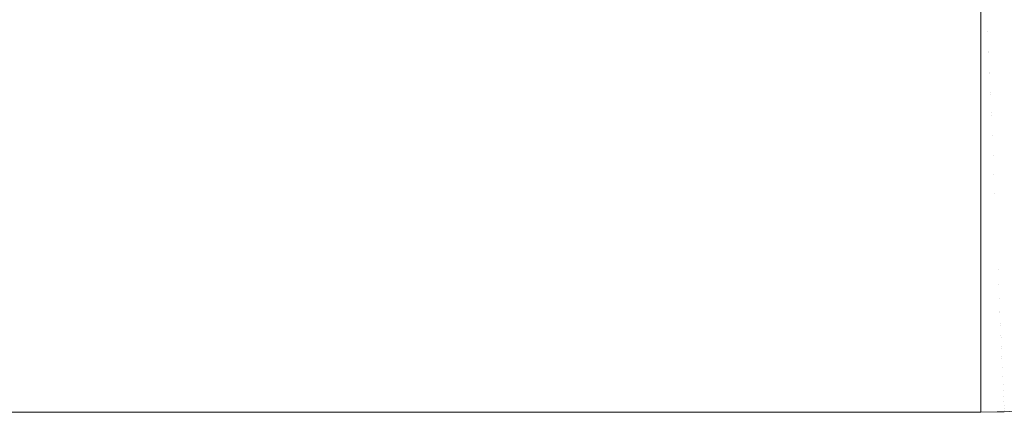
# Model space of a CAD drawing. Header units: centimetres. Extents: x -25.9 to 27.4, y -21.7 to -19.9.
# Tile 168 of 202: x 27.1347 to 27.3169, y -21.66 to -21.5874. Entities that reach past the tile are written whole.
import ezdxf

# ---------------------------------------------------------------- set-up
doc = ezdxf.new("R2010")
doc.units = ezdxf.units.CM
doc.header["$LTSCALE"] = 2.54
doc.layers.add('Lucido design-1', color=7, linetype='Continuous')

# ---------------------------------------------------------------- blocks, each defined once
blk = doc.blocks.new('Gruppo-5-1')
at = {"color": 7, "linetype": 'Continuous', "lineweight": 9}
for points, invisible_edges in [([(27.31252, -21.5852, 876.41816), (27.31252, -21.58929, 876.417), (27.3138, -21.58926, 876.417), (27.31362, -21.58514, 876.41817)], 14), ([(27.31471, -21.58507, 876.41817), (27.31362, -21.58514, 876.41817), (27.3138, -21.58926, 876.417), (27.31507, -21.58918, 876.417)], 15), ([(27.3158, -21.58495, 876.41817), (27.31471, -21.58507, 876.41817), (27.31507, -21.58918, 876.417), (27.31634, -21.58904, 876.417)], 15), ([(27.31689, -21.58478, 876.41817), (27.3158, -21.58495, 876.41817), (27.31634, -21.58904, 876.417), (27.3176, -21.58884, 876.417)], 15), ([(-25.78748, -21.58928, 876.417), (27.31252, -21.58928, 876.417), (27.31252, -21.5852, 876.41816), (-25.78748, -21.5852, 876.41816)], 5), ([(-25.78748, -21.58958, 875.62586), (-25.78748, -21.58588, 875.62479), (27.31252, -21.58588, 875.62479), (27.31252, -21.58958, 875.62586)], 10), ([(27.31364, -21.58569, 875.62475), (27.31381, -21.58955, 875.62586), (27.31252, -21.58958, 875.62586), (27.31252, -21.58588, 875.62479)], 11), ([(27.3151, -21.58947, 875.62586), (27.31381, -21.58955, 875.62586), (27.31364, -21.58569, 875.62475), (27.31476, -21.58562, 875.62475)], 15), ([(27.31638, -21.58933, 875.62586), (27.3151, -21.58947, 875.62586), (27.31476, -21.58562, 875.62475), (27.31588, -21.58549, 875.62475)], 15), ([(27.31766, -21.58913, 875.62586), (27.31638, -21.58933, 875.62586), (27.31588, -21.58549, 875.62475), (27.31698, -21.58532, 875.62475)], 15), ([(-25.78748, -21.59331, 876.41567), (27.31252, -21.59331, 876.41567), (27.31252, -21.58928, 876.417), (-25.78748, -21.58928, 876.417)], 5), ([(27.31252, -21.58958, 875.62586), (27.31252, -21.59007, 875.62602), (-25.78748, -21.59007, 875.62602), (-25.78748, -21.58958, 875.62586)], 10), ([(-25.78748, -21.5934, 875.62713), (-25.78748, -21.59007, 875.62602), (27.31252, -21.59007, 875.62602), (27.31252, -21.5934, 875.62713)], 10), ([(27.31397, -21.59332, 876.41566), (27.3138, -21.58926, 876.417), (27.31252, -21.58929, 876.417), (27.31252, -21.59331, 876.41567)], 11), ([(27.31381, -21.58955, 875.62586), (27.31398, -21.59337, 875.62713), (27.31252, -21.5934, 875.62713), (27.31252, -21.59007, 875.62602)], 11), ([(27.31252, -21.59007, 875.62602), (27.31252, -21.58958, 875.62586), (27.31381, -21.58955, 875.62586)], 10), ([(27.31507, -21.58918, 876.417), (27.3138, -21.58926, 876.417), (27.31397, -21.59332, 876.41566), (27.31543, -21.59322, 876.41566)], 15), ([(27.31543, -21.59328, 875.62713), (27.31398, -21.59337, 875.62713), (27.31381, -21.58955, 875.62586), (27.3151, -21.58947, 875.62586)], 15), ([(27.31634, -21.58904, 876.417), (27.31507, -21.58918, 876.417), (27.31543, -21.59322, 876.41566), (27.31687, -21.59306, 876.41566)], 15), ([(27.31688, -21.59312, 875.62713), (27.31543, -21.59328, 875.62713), (27.3151, -21.58947, 875.62586), (27.31638, -21.58933, 875.62586)], 15), ([(27.3176, -21.58884, 876.417), (27.31634, -21.58904, 876.417), (27.31687, -21.59306, 876.41566), (27.31831, -21.59284, 876.41566)], 15), ([(27.31832, -21.5929, 875.62713), (27.31688, -21.59312, 875.62713), (27.31638, -21.58933, 875.62586), (27.31766, -21.58913, 875.62586)], 15), ([(-25.78748, -21.59335, 876.41566), (-25.78748, -21.59729, 876.41417), (27.31252, -21.59729, 876.41417), (27.31252, -21.59335, 876.41566)], 10), ([(27.31252, -21.5934, 875.62713), (27.31252, -21.5942, 875.62743), (-25.78748, -21.5942, 875.62743), (-25.78748, -21.5934, 875.62713)], 10), ([(-25.78748, -21.59718, 875.62855), (-25.78748, -21.5942, 875.62743), (27.31252, -21.5942, 875.62743), (27.31252, -21.59718, 875.62855)], 10), ([(27.31252, -21.59331, 876.41567), (27.31252, -21.59335, 876.41566), (27.31397, -21.59332, 876.41566)], 10), ([(27.31415, -21.59731, 876.41415), (27.31397, -21.59332, 876.41566), (27.31252, -21.59335, 876.41566), (27.31252, -21.59729, 876.41417)], 11), ([(27.31398, -21.59337, 875.62713), (27.31414, -21.59714, 875.62855), (27.31252, -21.59718, 875.62855), (27.31252, -21.5942, 875.62743)], 11), ([(27.31252, -21.5942, 875.62743), (27.31252, -21.5934, 875.62713), (27.31398, -21.59337, 875.62713)], 10), ([(27.31543, -21.59322, 876.41566), (27.31397, -21.59332, 876.41566), (27.31415, -21.59731, 876.41415), (27.31577, -21.5972, 876.41415)], 15), ([(27.31576, -21.59704, 875.62855), (27.31414, -21.59714, 875.62855), (27.31398, -21.59337, 875.62713), (27.31543, -21.59328, 875.62713)], 15), ([(27.31687, -21.59306, 876.41566), (27.31543, -21.59322, 876.41566), (27.31577, -21.5972, 876.41415), (27.31739, -21.59703, 876.41415)], 15), ([(27.31737, -21.59686, 875.62855), (27.31576, -21.59704, 875.62855), (27.31543, -21.59328, 875.62713), (27.31688, -21.59312, 875.62713)], 15), ([(27.31831, -21.59284, 876.41566), (27.31687, -21.59306, 876.41566), (27.31739, -21.59703, 876.41415), (27.319, -21.59678, 876.41415)], 15), ([(27.31897, -21.59661, 875.62855), (27.31737, -21.59686, 875.62855), (27.31688, -21.59312, 875.62713), (27.31832, -21.5929, 875.62713)], 15), ([(27.31252, -21.59718, 875.62855), (27.31252, -21.59826, 875.62901), (-25.78748, -21.59826, 875.62901), (-25.78748, -21.59718, 875.62855)], 10), ([(27.31252, -21.59735, 876.41415), (27.31252, -21.59729, 876.41417), (-25.78748, -21.59729, 876.41417), (-25.78748, -21.59735, 876.41415)], 10), ([(-25.78748, -21.59735, 876.41415), (-25.78748, -21.60119, 876.4125), (27.31252, -21.60119, 876.4125), (27.31252, -21.59735, 876.41415)], 10), ([(27.31414, -21.59714, 875.62855), (27.3143, -21.60085, 875.63013), (27.31252, -21.60089, 875.63013), (27.31252, -21.59826, 875.62901)], 11), ([(27.31252, -21.59826, 875.62901), (27.31252, -21.59718, 875.62855), (27.31414, -21.59714, 875.62855)], 10), ([(27.31252, -21.59729, 876.41417), (27.31252, -21.59735, 876.41415), (27.31415, -21.59731, 876.41415)], 10), ([(27.31432, -21.60123, 876.41247), (27.31415, -21.59731, 876.41415), (27.31252, -21.59735, 876.41415), (27.31252, -21.60119, 876.4125)], 11), ([(27.31608, -21.60074, 875.63013), (27.3143, -21.60085, 875.63013), (27.31414, -21.59714, 875.62855), (27.31576, -21.59704, 875.62855)], 15), ([(27.31577, -21.5972, 876.41415), (27.31415, -21.59731, 876.41415), (27.31432, -21.60123, 876.41247), (27.31612, -21.60111, 876.41247)], 15), ([(27.31786, -21.60054, 875.63013), (27.31608, -21.60074, 875.63013), (27.31576, -21.59704, 875.62855), (27.31737, -21.59686, 875.62855)], 15), ([(27.31739, -21.59703, 876.41415), (27.31577, -21.5972, 876.41415), (27.31612, -21.60111, 876.41247), (27.31791, -21.60092, 876.41247)], 15), ([(-25.78748, -21.60089, 875.63013), (-25.78748, -21.59826, 875.62901), (27.31252, -21.59826, 875.62901), (27.31252, -21.60089, 875.63013)], 10), ([(27.31252, -21.60089, 875.63013), (27.31252, -21.60225, 875.63077), (-25.78748, -21.60225, 875.63077), (-25.78748, -21.60089, 875.63013)], 10), ([(27.31252, -21.60127, 876.41247), (27.31252, -21.60119, 876.4125), (-25.78748, -21.60119, 876.4125), (-25.78748, -21.60127, 876.41247)], 10), ([(-25.78748, -21.60127, 876.41247), (-25.78748, -21.60502, 876.41067), (27.31252, -21.60502, 876.41067), (27.31252, -21.60127, 876.41247)], 10), ([(27.3143, -21.60085, 875.63013), (27.31446, -21.60451, 875.63185), (27.31252, -21.60455, 875.63185), (27.31252, -21.60225, 875.63077)], 11), ([(27.31252, -21.60225, 875.63077), (27.31252, -21.60089, 875.63013), (27.3143, -21.60085, 875.63013)], 10), ([(27.31252, -21.60119, 876.4125), (27.31252, -21.60127, 876.41247), (27.31432, -21.60123, 876.41247)], 10), ([(27.31449, -21.60507, 876.41063), (27.31432, -21.60123, 876.41247), (27.31252, -21.60127, 876.41247), (27.31252, -21.60502, 876.41067)], 11), ([(27.3164, -21.60438, 875.63185), (27.31446, -21.60451, 875.63185), (27.3143, -21.60085, 875.63013), (27.31608, -21.60074, 875.63013)], 15), ([(27.31612, -21.60111, 876.41247), (27.31432, -21.60123, 876.41247), (27.31449, -21.60507, 876.41063), (27.31645, -21.60494, 876.41063)], 15), ([(27.31833, -21.60417, 875.63185), (27.3164, -21.60438, 875.63185), (27.31608, -21.60074, 875.63013), (27.31786, -21.60054, 875.63013)], 15), ([(27.31791, -21.60092, 876.41247), (27.31612, -21.60111, 876.41247), (27.31645, -21.60494, 876.41063), (27.31841, -21.60472, 876.41063)], 15), ([(-25.78748, -21.60455, 875.63185), (-25.78748, -21.60225, 875.63077), (27.31252, -21.60225, 875.63077), (27.31252, -21.60455, 875.63185)], 10), ([(27.31252, -21.60455, 875.63185), (27.31252, -21.60617, 875.6327), (-25.78748, -21.60617, 875.6327), (-25.78748, -21.60455, 875.63185)], 10), ([(27.31252, -21.60511, 876.41063), (27.31252, -21.60502, 876.41067), (-25.78748, -21.60502, 876.41067), (-25.78748, -21.60511, 876.41063)], 10), ([(-25.78748, -21.60511, 876.41063), (-25.78748, -21.60877, 876.40868), (27.31252, -21.60877, 876.40868), (27.31252, -21.60511, 876.41063)], 10), ([(27.31446, -21.60451, 875.63185), (27.31462, -21.60809, 875.63373), (27.31252, -21.60813, 875.63373), (27.31252, -21.60617, 875.6327)], 11), ([(27.31252, -21.60617, 875.6327), (27.31252, -21.60455, 875.63185), (27.31446, -21.60451, 875.63185)], 10), ([(27.31252, -21.60502, 876.41067), (27.31252, -21.60511, 876.41063), (27.31449, -21.60507, 876.41063)], 10), ([(27.31465, -21.60882, 876.40863), (27.31449, -21.60507, 876.41063), (27.31252, -21.60511, 876.41063), (27.31252, -21.60877, 876.40868)], 11), ([(27.31671, -21.60795, 875.63373), (27.31462, -21.60809, 875.63373), (27.31446, -21.60451, 875.63185), (27.3164, -21.60438, 875.63185)], 15), ([(27.31645, -21.60494, 876.41063), (27.31449, -21.60507, 876.41063), (27.31465, -21.60882, 876.40863), (27.31678, -21.60868, 876.40863)], 15), ([(27.3188, -21.60772, 875.63373), (27.31671, -21.60795, 875.63373), (27.3164, -21.60438, 875.63185), (27.31833, -21.60417, 875.63185)], 15), ([(27.31841, -21.60472, 876.41063), (27.31645, -21.60494, 876.41063), (27.31678, -21.60868, 876.40863), (27.3189, -21.60845, 876.40863)], 15), ([(-25.78748, -21.60813, 875.63373), (-25.78748, -21.60617, 875.6327), (27.31252, -21.60617, 875.6327), (27.31252, -21.60813, 875.63373)], 10), ([(27.31252, -21.60813, 875.63373), (27.31252, -21.60999, 875.6348), (-25.78748, -21.60999, 875.6348), (-25.78748, -21.60813, 875.63373)], 10), ([(27.31252, -21.60887, 876.40863), (27.31252, -21.60877, 876.40868), (-25.78748, -21.60877, 876.40868), (-25.78748, -21.60887, 876.40863)], 10), ([(-25.78748, -21.60887, 876.40863), (-25.78748, -21.61243, 876.40653), (27.31252, -21.61243, 876.40653), (27.31252, -21.60887, 876.40863)], 10), ([(27.31252, -21.60999, 875.6348), (27.31252, -21.60813, 875.63373), (27.31462, -21.60809, 875.63373), (27.31477, -21.6116, 875.63575)], 14), ([(27.31252, -21.60877, 876.40868), (27.31252, -21.60887, 876.40863), (27.31465, -21.60882, 876.40863)], 10), ([(27.31481, -21.61248, 876.40648), (27.31465, -21.60882, 876.40863), (27.31252, -21.60887, 876.40863), (27.31252, -21.61243, 876.40653)], 11), ([(27.31702, -21.61145, 875.63575), (27.31477, -21.6116, 875.63575), (27.31462, -21.60809, 875.63373), (27.31671, -21.60795, 875.63373)], 15), ([(27.31678, -21.60868, 876.40863), (27.31465, -21.60882, 876.40863), (27.31481, -21.61248, 876.40648), (27.3171, -21.61233, 876.40648)], 15), ([(27.31926, -21.6112, 875.63575), (27.31702, -21.61145, 875.63575), (27.31671, -21.60795, 875.63373), (27.3188, -21.60772, 875.63373)], 15), ([(27.3189, -21.60845, 876.40863), (27.31678, -21.60868, 876.40863), (27.3171, -21.61233, 876.40648), (27.31938, -21.61208, 876.40648)], 15), ([(-25.78748, -21.61164, 875.63575), (-25.78748, -21.60999, 875.6348), (27.31252, -21.60999, 875.6348), (27.31252, -21.61164, 875.63575)], 10), ([(27.31477, -21.6116, 875.63575), (27.31252, -21.61164, 875.63575), (27.31252, -21.60999, 875.6348)], 9), ([(27.31252, -21.61164, 875.63575), (27.31252, -21.61372, 875.63706), (-25.78748, -21.61372, 875.63706), (-25.78748, -21.61164, 875.63575)], 10), ([(27.31252, -21.61253, 876.40648), (27.31252, -21.61243, 876.40653), (-25.78748, -21.61243, 876.40653), (-25.78748, -21.61253, 876.40648)], 10), ([(27.31252, -21.61372, 875.63706), (27.31252, -21.61164, 875.63575), (27.31477, -21.6116, 875.63575), (27.31492, -21.61502, 875.63792)], 14), ([(27.31252, -21.61243, 876.40653), (27.31252, -21.61253, 876.40648), (27.31481, -21.61248, 876.40648)], 10), ([(27.31497, -21.61604, 876.40417), (27.31481, -21.61248, 876.40648), (27.31252, -21.61253, 876.40648), (27.31252, -21.616, 876.40423)], 11), ([(27.31732, -21.61486, 875.63792), (27.31492, -21.61502, 875.63792), (27.31477, -21.6116, 875.63575), (27.31702, -21.61145, 875.63575)], 15), ([(27.3171, -21.61233, 876.40648), (27.31481, -21.61248, 876.40648), (27.31497, -21.61604, 876.40417), (27.31741, -21.61588, 876.40417)], 15), ([(-25.78748, -21.61253, 876.40648), (-25.78748, -21.616, 876.40423), (27.31252, -21.616, 876.40423), (27.31252, -21.61253, 876.40648)], 10), ([(-25.78748, -21.61507, 875.63792), (-25.78748, -21.61372, 875.63706), (27.31252, -21.61372, 875.63706), (27.31252, -21.61507, 875.63792)], 10), ([(27.31492, -21.61502, 875.63792), (27.31252, -21.61507, 875.63792), (27.31252, -21.61372, 875.63706)], 9), ([(27.31252, -21.61507, 875.63792), (27.31252, -21.61735, 875.63948), (-25.78748, -21.61735, 875.63948), (-25.78748, -21.61507, 875.63792)], 10), ([(27.31252, -21.61609, 876.40417), (27.31252, -21.616, 876.40423), (-25.78748, -21.616, 876.40423), (-25.78748, -21.61609, 876.40417)], 10), ([(-25.78748, -21.61609, 876.40417), (-25.78748, -21.61946, 876.40178), (27.31252, -21.61946, 876.40178), (27.31252, -21.61609, 876.40417)], 10), ([(27.31252, -21.61735, 875.63948), (27.31252, -21.61507, 875.63792), (27.31492, -21.61502, 875.63792), (27.31507, -21.61836, 875.64022)], 14), ([(27.31252, -21.616, 876.40423), (27.31252, -21.61609, 876.40417), (27.31497, -21.61604, 876.40417)], 10), ([(27.31512, -21.61949, 876.40172), (27.31497, -21.61604, 876.40417), (27.31252, -21.61609, 876.40417), (27.31252, -21.61946, 876.40178)], 11), ([(27.31761, -21.61819, 875.64022), (27.31507, -21.61836, 875.64022), (27.31492, -21.61502, 875.63792), (27.31732, -21.61486, 875.63792)], 15), ([(27.31741, -21.61588, 876.40417), (27.31497, -21.61604, 876.40417), (27.31512, -21.61949, 876.40172), (27.31771, -21.61932, 876.40172)], 15), ([(-25.78748, -21.61842, 875.64022), (-25.78748, -21.61735, 875.63948), (27.31252, -21.61735, 875.63948), (27.31252, -21.61842, 875.64022)], 10), ([(27.31507, -21.61836, 875.64022), (27.31252, -21.61842, 875.64022), (27.31252, -21.61735, 875.63948)], 9), ([(27.31252, -21.61842, 875.64022), (27.31252, -21.62087, 875.64206), (-25.78748, -21.62087, 875.64206), (-25.78748, -21.61842, 875.64022)], 10), ([(27.31252, -21.61955, 876.40172), (27.31252, -21.61946, 876.40178), (-25.78748, -21.61946, 876.40178), (-25.78748, -21.61955, 876.40172)], 10), ([(-25.78748, -21.61955, 876.40172), (-25.78748, -21.62135, 876.40036), (27.31252, -21.62135, 876.40036), (27.31252, -21.61955, 876.40172)], 10), ([(27.31252, -21.62087, 875.64206), (27.31252, -21.61842, 875.64022), (27.31507, -21.61836, 875.64022), (27.31521, -21.62165, 875.6427)], 14), ([(27.31252, -21.61946, 876.40178), (27.31252, -21.61955, 876.40172), (27.31512, -21.61949, 876.40172)], 10), ([(27.31512, -21.61949, 876.40172), (27.31252, -21.61955, 876.40172), (27.31252, -21.62135, 876.40036), (27.31519, -21.62129, 876.40036)], 13), ([(27.3179, -21.62148, 875.6427), (27.31521, -21.62165, 875.6427), (27.31507, -21.61836, 875.64022), (27.31761, -21.61819, 875.64022)], 15), ([(27.31771, -21.61932, 876.40172), (27.31512, -21.61949, 876.40172), (27.31519, -21.62129, 876.40036), (27.31787, -21.62111, 876.40036)], 15), ([(-25.78748, -21.62171, 875.6427), (-25.78748, -21.62087, 875.64206), (27.31252, -21.62087, 875.64206), (27.31252, -21.62171, 875.6427)], 10), ([(-25.78748, -21.62135, 876.40036), (-25.78748, -21.62281, 876.39917), (27.31252, -21.62281, 876.39917), (27.31252, -21.62135, 876.40036)], 10), ([(27.31521, -21.62165, 875.6427), (27.31252, -21.62171, 875.6427), (27.31252, -21.62087, 875.64206)], 9), ([(27.31519, -21.62129, 876.40036), (27.31252, -21.62135, 876.40036), (27.31252, -21.62281, 876.39917)], 9), ([(27.31252, -21.62281, 876.39917), (27.31252, -21.62461, 876.39771), (27.31534, -21.62455, 876.39771), (27.31519, -21.62129, 876.40036)], 14), ([(27.31787, -21.62111, 876.40036), (27.31519, -21.62129, 876.40036), (27.31534, -21.62455, 876.39771), (27.31815, -21.62437, 876.39771)], 15), ([(27.31817, -21.62461, 875.64527), (27.31535, -21.6248, 875.64527), (27.31521, -21.62165, 875.6427), (27.3179, -21.62148, 875.6427)], 15), ([(27.31252, -21.62171, 875.6427), (27.31252, -21.62427, 875.64479), (-25.78748, -21.62427, 875.64479), (-25.78748, -21.62171, 875.6427)], 10), ([(27.31252, -21.62461, 876.39771), (27.31252, -21.62281, 876.39917), (-25.78748, -21.62281, 876.39917), (-25.78748, -21.62461, 876.39771)], 10), ([(27.31252, -21.62427, 875.64479), (27.31252, -21.62171, 875.6427), (27.31521, -21.62165, 875.6427), (27.31535, -21.6248, 875.64527)], 14), ([(-25.78748, -21.62486, 875.64527), (-25.78748, -21.62427, 875.64479), (27.31252, -21.62427, 875.64479), (27.31252, -21.62486, 875.64527)], 10), ([(-25.78748, -21.62461, 876.39771), (-25.78748, -21.62605, 876.39643), (27.31252, -21.62605, 876.39643), (27.31252, -21.62461, 876.39771)], 10), ([(27.31252, -21.62486, 875.64527), (27.31252, -21.62755, 875.64766), (-25.78748, -21.62755, 875.64766), (-25.78748, -21.62486, 875.64527)], 10), ([(27.31535, -21.6248, 875.64527), (27.31252, -21.62486, 875.64527), (27.31252, -21.62427, 875.64479)], 9), ([(27.31534, -21.62455, 876.39771), (27.31252, -21.62461, 876.39771), (27.31252, -21.62605, 876.39643)], 9), ([(27.31252, -21.62605, 876.39643), (27.31252, -21.62778, 876.39491), (27.31548, -21.62772, 876.39491), (27.31534, -21.62455, 876.39771)], 14), ([(27.31252, -21.62755, 875.64766), (27.31252, -21.62486, 875.64527), (27.31535, -21.6248, 875.64527), (27.31548, -21.62784, 875.64797)], 14), ([(27.31815, -21.62437, 876.39771), (27.31534, -21.62455, 876.39771), (27.31548, -21.62772, 876.39491), (27.31843, -21.62752, 876.39491)], 15), ([(27.31844, -21.62765, 875.64797), (27.31548, -21.62784, 875.64797), (27.31535, -21.6248, 875.64527), (27.31817, -21.62461, 875.64527)], 15), ([(27.31252, -21.62778, 876.39491), (27.31252, -21.62605, 876.39643), (-25.78748, -21.62605, 876.39643), (-25.78748, -21.62778, 876.39491)], 10), ([(-25.78748, -21.62791, 875.64797), (-25.78748, -21.62755, 875.64766), (27.31252, -21.62755, 875.64766), (27.31252, -21.62791, 875.64797)], 10), ([(-25.78748, -21.62778, 876.39491), (-25.78748, -21.62918, 876.39356), (27.31252, -21.62918, 876.39356), (27.31252, -21.62778, 876.39491)], 10), ([(27.31252, -21.62791, 875.64797), (27.31252, -21.63071, 875.65068), (-25.78748, -21.63071, 875.65068), (-25.78748, -21.62791, 875.64797)], 10), ([(27.31548, -21.62784, 875.64797), (27.31252, -21.62791, 875.64797), (27.31252, -21.62755, 875.64766)], 9), ([(27.31548, -21.62772, 876.39491), (27.31252, -21.62778, 876.39491), (27.31252, -21.62918, 876.39356)], 9), ([(27.31252, -21.62918, 876.39356), (27.31252, -21.63082, 876.39198), (27.31561, -21.63076, 876.39198), (27.31548, -21.62772, 876.39491)], 14), ([(27.31252, -21.63071, 875.65068), (27.31252, -21.62791, 875.64797), (27.31548, -21.62784, 875.64797), (27.31561, -21.63077, 875.6508)], 14), ([(27.31843, -21.62752, 876.39491), (27.31548, -21.62772, 876.39491), (27.31561, -21.63076, 876.39198), (27.31869, -21.63056, 876.39198)], 15), ([(27.31869, -21.63057, 875.6508), (27.31561, -21.63077, 875.6508), (27.31548, -21.62784, 875.64797), (27.31844, -21.62765, 875.64797)], 15), ([(27.31252, -21.63082, 876.39198), (27.31252, -21.62918, 876.39356), (-25.78748, -21.62918, 876.39356), (-25.78748, -21.63082, 876.39198)], 10), ([(-25.78748, -21.63084, 875.6508), (-25.78748, -21.63071, 875.65068), (27.31252, -21.63071, 875.65068), (27.31252, -21.63084, 875.6508)], 10), ([(27.31561, -21.63077, 875.6508), (27.31252, -21.63084, 875.6508), (27.31252, -21.63071, 875.65068)], 9), ([(27.31869, -21.63056, 876.39198), (27.31561, -21.63076, 876.39198), (27.31574, -21.63367, 876.38893), (27.31895, -21.63346, 876.38893)], 15), ([(27.31894, -21.63338, 875.65375), (27.31573, -21.63359, 875.65375), (27.31561, -21.63077, 875.6508), (27.31869, -21.63057, 875.6508)], 15), ([(-25.78748, -21.63082, 876.39198), (-25.78748, -21.63218, 876.39056), (27.31252, -21.63218, 876.39056), (27.31252, -21.63082, 876.39198)], 10), ([(27.31252, -21.63084, 875.6508), (27.31252, -21.63366, 875.65375), (-25.78748, -21.63366, 875.65375), (-25.78748, -21.63084, 875.6508)], 10), ([(27.31252, -21.63374, 876.38893), (27.31252, -21.63218, 876.39056), (-25.78748, -21.63218, 876.39056), (-25.78748, -21.63374, 876.38893)], 10), ([(27.31561, -21.63076, 876.39198), (27.31252, -21.63082, 876.39198), (27.31252, -21.63218, 876.39056)], 9), ([(27.31252, -21.63218, 876.39056), (27.31252, -21.63374, 876.38893), (27.31574, -21.63367, 876.38893), (27.31561, -21.63076, 876.39198)], 14), ([(27.31573, -21.63359, 875.65375), (27.31252, -21.63366, 875.65375), (27.31252, -21.63084, 875.6508), (27.31561, -21.63077, 875.6508)], 13), ([(-25.78748, -21.63636, 875.65681), (-25.78748, -21.63373, 875.65383), (27.31252, -21.63373, 875.65383), (27.31252, -21.63636, 875.65681)], 10), ([(-25.78748, -21.63374, 876.38893), (-25.78748, -21.63505, 876.38744), (27.31252, -21.63505, 876.38744), (27.31252, -21.63374, 876.38893)], 10), ([(27.31573, -21.63359, 875.65375), (27.31585, -21.63629, 875.65681), (27.31252, -21.63636, 875.65681), (27.31252, -21.63373, 875.65383)], 11), ([(27.31252, -21.63373, 875.65383), (27.31252, -21.63366, 875.65375), (27.31573, -21.63359, 875.65375)], 10), ([(27.31574, -21.63367, 876.38893), (27.31252, -21.63374, 876.38893), (27.31252, -21.63505, 876.38744)], 9), ([(27.31252, -21.63505, 876.38744), (27.31252, -21.63652, 876.38576), (27.31586, -21.63645, 876.38576), (27.31574, -21.63367, 876.38893)], 14), ([(27.31917, -21.63607, 875.65681), (27.31585, -21.63629, 875.65681), (27.31573, -21.63359, 875.65375), (27.31894, -21.63338, 875.65375)], 15), ([(27.31895, -21.63346, 876.38893), (27.31574, -21.63367, 876.38893), (27.31586, -21.63645, 876.38576), (27.31919, -21.63623, 876.38576)], 15), ([(27.31252, -21.63652, 876.38576), (27.31252, -21.63505, 876.38744), (-25.78748, -21.63505, 876.38744), (-25.78748, -21.63652, 876.38576)], 10), ([(27.3194, -21.63863, 875.65999), (27.31596, -21.63886, 875.65999), (27.31585, -21.63629, 875.65681), (27.31917, -21.63607, 875.65681)], 15), ([(27.31252, -21.63636, 875.65681), (27.31252, -21.6366, 875.65711), (-25.78748, -21.6366, 875.65711), (-25.78748, -21.63636, 875.65681)], 10), ([(-25.78748, -21.63652, 876.38576), (-25.78748, -21.63779, 876.38419), (27.31252, -21.63779, 876.38419), (27.31252, -21.63652, 876.38576)], 10), ([(-25.78748, -21.63893, 875.65999), (-25.78748, -21.6366, 875.65711), (27.31252, -21.6366, 875.65711), (27.31252, -21.63893, 875.65999)], 10), ([(27.31252, -21.63916, 876.38249), (27.31252, -21.63779, 876.38419), (-25.78748, -21.63779, 876.38419), (-25.78748, -21.63916, 876.38249)], 10), ([(27.31585, -21.63629, 875.65681), (27.31596, -21.63886, 875.65999), (27.31252, -21.63893, 875.65999), (27.31252, -21.6366, 875.65711)], 11), ([(27.31252, -21.6366, 875.65711), (27.31252, -21.63636, 875.65681), (27.31585, -21.63629, 875.65681)], 10), ([(27.31586, -21.63645, 876.38576), (27.31252, -21.63652, 876.38576), (27.31252, -21.63779, 876.38419)], 9), ([(27.31252, -21.63779, 876.38419), (27.31252, -21.63916, 876.38249), (27.31597, -21.63908, 876.38249), (27.31586, -21.63645, 876.38576)], 14), ([(27.31919, -21.63623, 876.38576), (27.31586, -21.63645, 876.38576), (27.31597, -21.63908, 876.38249), (27.31942, -21.63886, 876.38249)], 15), ([(27.31252, -21.63893, 875.65999), (27.31252, -21.63933, 875.66051), (-25.78748, -21.63933, 875.66051), (-25.78748, -21.63893, 875.65999)], 10), ([(-25.78748, -21.63916, 876.38249), (-25.78748, -21.64038, 876.38083), (27.31252, -21.64038, 876.38083), (27.31252, -21.63916, 876.38249)], 10), ([(-25.78748, -21.64138, 875.66327), (-25.78748, -21.63933, 875.66051), (27.31252, -21.63933, 875.66051), (27.31252, -21.64138, 875.66327)], 10), ([(27.31596, -21.63886, 875.65999), (27.31607, -21.6413, 875.66327), (27.31252, -21.64138, 875.66327), (27.31252, -21.63933, 875.66051)], 11), ([(27.31252, -21.63933, 875.66051), (27.31252, -21.63893, 875.65999), (27.31596, -21.63886, 875.65999)], 10), ([(27.31608, -21.64158, 876.37911), (27.31597, -21.63908, 876.38249), (27.31252, -21.63916, 876.38249), (27.31252, -21.64038, 876.38083)], 11), ([(27.31961, -21.64107, 875.66327), (27.31607, -21.6413, 875.66327), (27.31596, -21.63886, 875.65999), (27.3194, -21.63863, 875.65999)], 15), ([(27.31942, -21.63886, 876.38249), (27.31597, -21.63908, 876.38249), (27.31608, -21.64158, 876.37911), (27.31964, -21.64135, 876.37911)], 15), ([(27.31252, -21.64166, 876.37911), (27.31252, -21.64038, 876.38083), (-25.78748, -21.64038, 876.38083), (-25.78748, -21.64166, 876.37911)], 10), ([(27.31252, -21.64138, 875.66327), (27.31252, -21.6419, 875.66403), (-25.78748, -21.6419, 875.66403), (-25.78748, -21.64138, 875.66327)], 10), ([(-25.78748, -21.64166, 876.37911), (-25.78748, -21.64283, 876.37737), (27.31252, -21.64283, 876.37737), (27.31252, -21.64166, 876.37911)], 10), ([(27.31252, -21.64038, 876.38083), (27.31252, -21.64166, 876.37911), (27.31608, -21.64158, 876.37911)], 10), ([(27.31607, -21.6413, 875.66327), (27.31617, -21.64361, 875.66665), (27.31252, -21.64369, 875.66665), (27.31252, -21.6419, 875.66403)], 11), ([(27.31252, -21.6419, 875.66403), (27.31252, -21.64138, 875.66327), (27.31607, -21.6413, 875.66327)], 10), ([(27.31618, -21.64393, 876.37563), (27.31608, -21.64158, 876.37911), (27.31252, -21.64166, 876.37911), (27.31252, -21.64283, 876.37737)], 11), ([(27.31981, -21.64337, 875.66665), (27.31617, -21.64361, 875.66665), (27.31607, -21.6413, 875.66327), (27.31961, -21.64107, 875.66327)], 15), ([(27.31964, -21.64135, 876.37911), (27.31608, -21.64158, 876.37911), (27.31618, -21.64393, 876.37563), (27.31984, -21.64369, 876.37563)], 15), ([(-25.78748, -21.64369, 875.66665), (-25.78748, -21.6419, 875.66403), (27.31252, -21.6419, 875.66403), (27.31252, -21.64369, 875.66665)], 10), ([(27.31252, -21.64401, 876.37563), (27.31252, -21.64283, 876.37737), (-25.78748, -21.64283, 876.37737), (-25.78748, -21.64401, 876.37563)], 10), ([(27.31252, -21.64283, 876.37737), (27.31252, -21.64401, 876.37563), (27.31618, -21.64393, 876.37563)], 10), ([(27.32, -21.64554, 875.67012), (27.31626, -21.64578, 875.67012), (27.31617, -21.64361, 875.66665), (27.31981, -21.64337, 875.66665)], 15), ([(27.31252, -21.64369, 875.66665), (27.31252, -21.64432, 875.66766), (-25.78748, -21.64432, 875.66766), (-25.78748, -21.64369, 875.66665)], 10), ([(-25.78748, -21.64401, 876.37563), (-25.78748, -21.64513, 876.3738), (27.31252, -21.64513, 876.3738), (27.31252, -21.64401, 876.37563)], 10), ([(-25.78748, -21.64586, 875.67012), (-25.78748, -21.64432, 875.66766), (27.31252, -21.64432, 875.66766), (27.31252, -21.64586, 875.67012)], 10), ([(27.31252, -21.64621, 876.37205), (27.31252, -21.64513, 876.3738), (-25.78748, -21.64513, 876.3738), (-25.78748, -21.64621, 876.37205)], 10), ([(27.31617, -21.64361, 875.66665), (27.31626, -21.64578, 875.67012), (27.31252, -21.64586, 875.67012), (27.31252, -21.64432, 875.66766)], 11), ([(27.31252, -21.64432, 875.66766), (27.31252, -21.64369, 875.66665), (27.31617, -21.64361, 875.66665)], 10), ([(27.31628, -21.64613, 876.37205), (27.31618, -21.64393, 876.37563), (27.31252, -21.64401, 876.37563), (27.31252, -21.64513, 876.3738)], 11), ([(27.31252, -21.64513, 876.3738), (27.31252, -21.64621, 876.37205), (27.31628, -21.64613, 876.37205)], 10), ([(27.31984, -21.64369, 876.37563), (27.31618, -21.64393, 876.37563), (27.31628, -21.64613, 876.37205), (27.32003, -21.64588, 876.37205)], 15), ([(27.31252, -21.64586, 875.67012), (27.31252, -21.64659, 875.67139), (-25.78748, -21.64659, 875.67139), (-25.78748, -21.64586, 875.67012)], 10), ([(-25.78748, -21.64621, 876.37205), (-25.78748, -21.64728, 876.37014), (27.31252, -21.64728, 876.37014), (27.31252, -21.64621, 876.37205)], 10), ([(-25.78748, -21.64789, 875.67369), (-25.78748, -21.64659, 875.67139), (27.31252, -21.64659, 875.67139), (27.31252, -21.64789, 875.67369)], 10), ([(27.31626, -21.64578, 875.67012), (27.31635, -21.64781, 875.67369), (27.31252, -21.64789, 875.67369), (27.31252, -21.64659, 875.67139)], 11), ([(27.31252, -21.64659, 875.67139), (27.31252, -21.64586, 875.67012), (27.31626, -21.64578, 875.67012)], 10), ([(27.31637, -21.64818, 876.36839), (27.31628, -21.64613, 876.37205), (27.31252, -21.64621, 876.37205), (27.31252, -21.64728, 876.37014)], 11), ([(27.32018, -21.64756, 875.67369), (27.31635, -21.64781, 875.67369), (27.31626, -21.64578, 875.67012), (27.32, -21.64554, 875.67012)], 15), ([(27.32003, -21.64588, 876.37205), (27.31628, -21.64613, 876.37205), (27.31637, -21.64818, 876.36839), (27.32021, -21.64792, 876.36839)], 15), ([(27.31252, -21.64826, 876.36839), (27.31252, -21.64728, 876.37014), (-25.78748, -21.64728, 876.37014), (-25.78748, -21.64826, 876.36839)], 10), ([(27.31252, -21.64789, 875.67369), (27.31252, -21.64868, 875.67522), (-25.78748, -21.64868, 875.67522), (-25.78748, -21.64789, 875.67369)], 10), ([(-25.78748, -21.64826, 876.36839), (-25.78748, -21.64927, 876.36639), (27.31252, -21.64927, 876.36639), (27.31252, -21.64826, 876.36839)], 10), ([(-25.78748, -21.64978, 875.67733), (-25.78748, -21.64868, 875.67522), (27.31252, -21.64868, 875.67522), (27.31252, -21.64978, 875.67733)], 10), ([(27.31252, -21.64728, 876.37014), (27.31252, -21.64826, 876.36839), (27.31637, -21.64818, 876.36839)], 10), ([(27.31635, -21.64781, 875.67369), (27.31643, -21.64969, 875.67733), (27.31252, -21.64978, 875.67733), (27.31252, -21.64868, 875.67522)], 11), ([(27.31252, -21.64868, 875.67522), (27.31252, -21.64789, 875.67369), (27.31635, -21.64781, 875.67369)], 10), ([(27.31645, -21.65007, 876.36466), (27.31637, -21.64818, 876.36839), (27.31252, -21.64826, 876.36839), (27.31252, -21.64927, 876.36639)], 11), ([(27.32034, -21.64943, 875.67733), (27.31643, -21.64969, 875.67733), (27.31635, -21.64781, 875.67369), (27.32018, -21.64756, 875.67369)], 15), ([(27.32021, -21.64792, 876.36839), (27.31637, -21.64818, 876.36839), (27.31645, -21.65007, 876.36466), (27.32038, -21.64981, 876.36466)], 15), ([(27.31252, -21.65015, 876.36466), (27.31252, -21.64927, 876.36639), (-25.78748, -21.64927, 876.36639), (-25.78748, -21.65015, 876.36466)], 10), ([(27.31252, -21.64978, 875.67733), (27.31252, -21.65061, 875.67913), (-25.78748, -21.65061, 875.67913), (-25.78748, -21.64978, 875.67733)], 10), ([(-25.78748, -21.65015, 876.36466), (-25.78748, -21.6511, 876.36256), (27.31252, -21.6511, 876.36256), (27.31252, -21.65015, 876.36466)], 10), ([(-25.78748, -21.65151, 875.68106), (-25.78748, -21.65061, 875.67913), (27.31252, -21.65061, 875.67913), (27.31252, -21.65151, 875.68106)], 10), ([(27.31252, -21.64927, 876.36639), (27.31252, -21.65015, 876.36466), (27.31645, -21.65007, 876.36466)], 10), ([(27.31643, -21.64969, 875.67733), (27.31651, -21.65142, 875.68106), (27.31252, -21.65151, 875.68106), (27.31252, -21.65061, 875.67913)], 11), ([(27.31252, -21.65061, 875.67913), (27.31252, -21.64978, 875.67733), (27.31643, -21.64969, 875.67733)], 10), ([(27.31653, -21.6518, 876.36085), (27.31645, -21.65007, 876.36466), (27.31252, -21.65015, 876.36466), (27.31252, -21.6511, 876.36256)], 11), ([(27.32049, -21.65116, 875.68106), (27.31651, -21.65142, 875.68106), (27.31643, -21.64969, 875.67733), (27.32034, -21.64943, 875.67733)], 15), ([(27.32038, -21.64981, 876.36466), (27.31645, -21.65007, 876.36466), (27.31653, -21.6518, 876.36085), (27.32053, -21.65153, 876.36085)], 15), ([(27.31252, -21.65188, 876.36085), (27.31252, -21.6511, 876.36256), (-25.78748, -21.6511, 876.36256), (-25.78748, -21.65188, 876.36085)], 10), ([(27.31252, -21.65151, 875.68106), (27.31252, -21.65237, 875.68312), (-25.78748, -21.65237, 875.68312), (-25.78748, -21.65151, 875.68106)], 10), ([(-25.78748, -21.65188, 876.36085), (-25.78748, -21.65277, 876.35866), (27.31252, -21.65277, 876.35866), (27.31252, -21.65188, 876.36085)], 10), ([(-25.78748, -21.65309, 875.68486), (-25.78748, -21.65237, 875.68312), (27.31252, -21.65237, 875.68312), (27.31252, -21.65309, 875.68486)], 10), ([(27.31252, -21.6511, 876.36256), (27.31252, -21.65188, 876.36085), (27.31653, -21.6518, 876.36085)], 10), ([(27.31252, -21.65237, 875.68312), (27.31252, -21.65151, 875.68106), (27.31651, -21.65142, 875.68106), (27.31658, -21.653, 875.68486)], 14), ([(27.3166, -21.65336, 876.35697), (27.31653, -21.6518, 876.36085), (27.31252, -21.65188, 876.36085), (27.31252, -21.65277, 876.35866)], 11), ([(27.31658, -21.653, 875.68486), (27.31252, -21.65309, 875.68486), (27.31252, -21.65237, 875.68312)], 9), ([(27.32063, -21.65274, 875.68486), (27.31658, -21.653, 875.68486), (27.31651, -21.65142, 875.68106), (27.32049, -21.65116, 875.68106)], 15), ([(27.32053, -21.65153, 876.36085), (27.31653, -21.6518, 876.36085), (27.3166, -21.65336, 876.35697), (27.32066, -21.6531, 876.35697)], 15), ([(27.31252, -21.65345, 876.35697), (27.31252, -21.65277, 876.35866), (-25.78748, -21.65277, 876.35866), (-25.78748, -21.65345, 876.35697)], 10), ([(27.31252, -21.65309, 875.68486), (27.31252, -21.65395, 875.68719), (-25.78748, -21.65395, 875.68719), (-25.78748, -21.65309, 875.68486)], 10), ([(-25.78748, -21.65345, 876.35697), (-25.78748, -21.65427, 876.35469), (27.31252, -21.65427, 876.35469), (27.31252, -21.65345, 876.35697)], 10), ([(-25.78748, -21.65451, 875.68872), (-25.78748, -21.65395, 875.68719), (27.31252, -21.65395, 875.68719), (27.31252, -21.65451, 875.68872)], 10), ([(27.31252, -21.65486, 876.35304), (27.31252, -21.65427, 876.35469), (-25.78748, -21.65427, 876.35469), (-25.78748, -21.65486, 876.35304)], 10), ([(27.31252, -21.65277, 876.35866), (27.31252, -21.65345, 876.35697), (27.3166, -21.65336, 876.35697)], 10), ([(27.31252, -21.65395, 875.68719), (27.31252, -21.65309, 875.68486), (27.31658, -21.653, 875.68486), (27.31664, -21.65442, 875.68872)], 14), ([(27.31666, -21.65477, 876.35304), (27.3166, -21.65336, 876.35697), (27.31252, -21.65345, 876.35697), (27.31252, -21.65427, 876.35469)], 11), ([(27.31664, -21.65442, 875.68872), (27.31252, -21.65451, 875.68872), (27.31252, -21.65395, 875.68719)], 9), ([(27.31252, -21.65427, 876.35469), (27.31252, -21.65486, 876.35304), (27.31666, -21.65477, 876.35304)], 10), ([(27.31252, -21.65535, 875.69132), (27.31252, -21.65451, 875.68872), (27.31664, -21.65442, 875.68872), (27.3167, -21.65569, 875.69264)], 14), ([(27.32076, -21.65415, 875.68872), (27.31664, -21.65442, 875.68872), (27.31658, -21.653, 875.68486), (27.32063, -21.65274, 875.68486)], 15), ([(27.32066, -21.6531, 876.35697), (27.3166, -21.65336, 876.35697), (27.31666, -21.65477, 876.35304), (27.32079, -21.6545, 876.35304)], 15), ([(27.32087, -21.65542, 875.69264), (27.3167, -21.65569, 875.69264), (27.31664, -21.65442, 875.68872), (27.32076, -21.65415, 875.68872)], 15), ([(27.31252, -21.65451, 875.68872), (27.31252, -21.65535, 875.69132), (-25.78748, -21.65535, 875.69132), (-25.78748, -21.65451, 875.68872)], 10), ([(-25.78748, -21.65486, 876.35304), (-25.78748, -21.6556, 876.35066), (27.31252, -21.6556, 876.35066), (27.31252, -21.65486, 876.35304)], 10), ([(-25.78748, -21.65578, 875.69264), (-25.78748, -21.65535, 875.69132), (27.31252, -21.65535, 875.69132), (27.31252, -21.65578, 875.69264)], 10), ([(27.31252, -21.6561, 876.34906), (27.31252, -21.6556, 876.35066), (-25.78748, -21.6556, 876.35066), (-25.78748, -21.6561, 876.34906)], 10), ([(27.31252, -21.65578, 875.69264), (27.31252, -21.65658, 875.69551), (-25.78748, -21.65658, 875.69551), (-25.78748, -21.65578, 875.69264)], 10), ([(-25.78748, -21.6561, 876.34906), (-25.78748, -21.65675, 876.34658), (27.31252, -21.65675, 876.34658), (27.31252, -21.6561, 876.34906)], 10), ([(27.31671, -21.656, 876.34906), (27.31666, -21.65477, 876.35304), (27.31252, -21.65486, 876.35304), (27.31252, -21.6556, 876.35066)], 11), ([(27.3167, -21.65569, 875.69264), (27.31252, -21.65578, 875.69264), (27.31252, -21.65535, 875.69132)], 9), ([(27.31252, -21.6556, 876.35066), (27.31252, -21.6561, 876.34906), (27.31671, -21.656, 876.34906)], 10), ([(27.31252, -21.65658, 875.69551), (27.31252, -21.65578, 875.69264), (27.3167, -21.65569, 875.69264), (27.31674, -21.65679, 875.69661)], 14), ([(27.31676, -21.65707, 876.34503), (27.31671, -21.656, 876.34906), (27.31252, -21.6561, 876.34906), (27.31252, -21.65675, 876.34658)], 11), ([(27.32079, -21.6545, 876.35304), (27.31666, -21.65477, 876.35304), (27.31671, -21.656, 876.34906), (27.32089, -21.65573, 876.34906)], 15), ([(27.32096, -21.65651, 875.69661), (27.31674, -21.65679, 875.69661), (27.3167, -21.65569, 875.69264), (27.32087, -21.65542, 875.69264)], 15), ([(27.32089, -21.65573, 876.34906), (27.31671, -21.656, 876.34906), (27.31676, -21.65707, 876.34503), (27.32099, -21.6568, 876.34503)], 15), ([(-25.78748, -21.65688, 875.69661), (-25.78748, -21.65658, 875.69551), (27.31252, -21.65658, 875.69551), (27.31252, -21.65688, 875.69661)], 10), ([(27.31252, -21.65717, 876.34503), (27.31252, -21.65675, 876.34658), (-25.78748, -21.65675, 876.34658), (-25.78748, -21.65717, 876.34503)], 10), ([(27.31252, -21.65688, 875.69661), (27.31252, -21.65762, 875.69974), (-25.78748, -21.65762, 875.69974), (-25.78748, -21.65688, 875.69661)], 10), ([(-25.78748, -21.65717, 876.34503), (-25.78748, -21.65774, 876.34245), (27.31252, -21.65774, 876.34245), (27.31252, -21.65717, 876.34503)], 10), ([(-25.78748, -21.65782, 875.70063), (-25.78748, -21.65762, 875.69974), (27.31252, -21.65762, 875.69974), (27.31252, -21.65782, 875.70063)], 10), ([(27.31252, -21.65807, 876.34096), (27.31252, -21.65774, 876.34245), (-25.78748, -21.65774, 876.34245), (-25.78748, -21.65807, 876.34096)], 10), ([(27.31252, -21.65782, 875.70063), (27.31252, -21.65847, 875.70402), (-25.78748, -21.65847, 875.70402), (-25.78748, -21.65782, 875.70063)], 10), ([(-25.78748, -21.65807, 876.34096), (-25.78748, -21.65854, 876.33828), (27.31252, -21.65854, 876.33828), (27.31252, -21.65807, 876.34096)], 10), ([(27.31674, -21.65679, 875.69661), (27.31252, -21.65688, 875.69661), (27.31252, -21.65658, 875.69551)], 9), ([(27.31252, -21.65675, 876.34658), (27.31252, -21.65717, 876.34503), (27.31676, -21.65707, 876.34503)], 10), ([(27.31252, -21.65762, 875.69974), (27.31252, -21.65688, 875.69661), (27.31674, -21.65679, 875.69661), (27.31679, -21.65773, 875.70063)], 14), ([(27.3168, -21.65797, 876.34096), (27.31676, -21.65707, 876.34503), (27.31252, -21.65717, 876.34503), (27.31252, -21.65774, 876.34245)], 11), ([(27.31679, -21.65773, 875.70063), (27.31252, -21.65782, 875.70063), (27.31252, -21.65762, 875.69974)], 9), ([(27.31252, -21.65847, 875.70402), (27.31252, -21.65782, 875.70063), (27.31679, -21.65773, 875.70063), (27.31682, -21.6585, 875.70469)], 14), ([(27.31252, -21.65774, 876.34245), (27.31252, -21.65807, 876.34096), (27.3168, -21.65797, 876.34096)], 10), ([(27.31683, -21.6587, 876.33686), (27.3168, -21.65797, 876.34096), (27.31252, -21.65807, 876.34096), (27.31252, -21.65854, 876.33828)], 11), ([(27.32104, -21.65745, 875.70063), (27.31679, -21.65773, 875.70063), (27.31674, -21.65679, 875.69661), (27.32096, -21.65651, 875.69661)], 15), ([(27.32099, -21.6568, 876.34503), (27.31676, -21.65707, 876.34503), (27.3168, -21.65797, 876.34096), (27.32107, -21.65769, 876.34096)], 15), ([(27.32111, -21.65822, 875.70469), (27.31682, -21.6585, 875.70469), (27.31679, -21.65773, 875.70063), (27.32104, -21.65745, 875.70063)], 15), ([(27.32107, -21.65769, 876.34096), (27.3168, -21.65797, 876.34096), (27.31683, -21.6587, 876.33686), (27.32113, -21.65842, 876.33686)], 15), ([(-25.78748, -21.6586, 875.70469), (-25.78748, -21.65847, 875.70402), (27.31252, -21.65847, 875.70402), (27.31252, -21.6586, 875.70469)], 10), ([(27.31252, -21.65879, 876.33686), (27.31252, -21.65854, 876.33828), (-25.78748, -21.65854, 876.33828), (-25.78748, -21.65879, 876.33686)], 10), ([(27.31252, -21.6586, 875.70469), (27.31252, -21.65914, 875.70833), (-25.78748, -21.65914, 875.70833), (-25.78748, -21.6586, 875.70469)], 10), ([(-25.78748, -21.65879, 876.33686), (-25.78748, -21.65917, 876.33408), (27.31252, -21.65917, 876.33408), (27.31252, -21.65879, 876.33686)], 10), ([(-25.78748, -21.6592, 875.70878), (-25.78748, -21.65914, 875.70833), (27.31252, -21.65914, 875.70833), (27.31252, -21.6592, 875.70878)], 10), ([(27.31252, -21.65935, 876.33274), (27.31252, -21.65917, 876.33408), (-25.78748, -21.65917, 876.33408), (-25.78748, -21.65935, 876.33274)], 10), ([(27.31252, -21.6592, 875.70878), (27.31252, -21.65962, 875.71267), (-25.78748, -21.65962, 875.71267), (-25.78748, -21.6592, 875.70878)], 10), ([(-25.78748, -21.65935, 876.33274), (-25.78748, -21.65962, 876.32986), (27.31252, -21.65962, 876.32986), (27.31252, -21.65935, 876.33274)], 10), ([(27.31252, -21.65974, 876.3286), (27.31252, -21.65962, 876.32986), (-25.78748, -21.65962, 876.32986), (-25.78748, -21.65974, 876.3286)], 10), ([(-25.78748, -21.65964, 875.71289), (-25.78748, -21.65962, 875.71267), (27.31252, -21.65962, 875.71267), (27.31252, -21.65964, 875.71289)], 10), ([(27.31252, -21.65964, 875.71289), (27.31252, -21.6599, 875.71702), (-25.78748, -21.6599, 875.71702), (-25.78748, -21.65964, 875.71289)], 10), ([(-25.78748, -21.65974, 876.3286), (-25.78748, -21.65989, 876.32563), (27.31252, -21.65989, 876.32563), (27.31252, -21.65974, 876.3286)], 10), ([(27.31252, -21.65995, 876.32446), (27.31252, -21.65989, 876.32563), (-25.78748, -21.65989, 876.32563), (-25.78748, -21.65995, 876.32446)], 10), ([(27.31252, -21.66, 875.72138), (-25.78748, -21.66, 875.72138), (-25.78748, -21.6599, 875.71702), (27.31252, -21.6599, 875.71702)], 4), ([(27.31682, -21.6585, 875.70469), (27.31252, -21.6586, 875.70469), (27.31252, -21.65847, 875.70402)], 9), ([(27.31252, -21.65914, 875.70833), (27.31252, -21.6586, 875.70469), (27.31682, -21.6585, 875.70469), (27.31685, -21.65911, 875.70878)], 14), ([(27.31252, -21.65854, 876.33828), (27.31252, -21.65879, 876.33686), (27.31683, -21.6587, 876.33686)], 10), ([(27.31685, -21.65926, 876.33274), (27.31683, -21.6587, 876.33686), (27.31252, -21.65879, 876.33686), (27.31252, -21.65917, 876.33408)], 11), ([(27.31685, -21.65911, 875.70878), (27.31252, -21.6592, 875.70878), (27.31252, -21.65914, 875.70833)], 9), ([(27.31252, -21.65962, 875.71267), (27.31252, -21.6592, 875.70878), (27.31685, -21.65911, 875.70878), (27.31686, -21.65954, 875.71289)], 14), ([(27.31252, -21.65917, 876.33408), (27.31252, -21.65935, 876.33274), (27.31685, -21.65926, 876.33274)], 10), ([(27.31687, -21.65964, 876.3286), (27.31685, -21.65926, 876.33274), (27.31252, -21.65935, 876.33274), (27.31252, -21.65962, 876.32986)], 11), ([(27.31686, -21.65954, 875.71289), (27.31252, -21.65964, 875.71289), (27.31252, -21.65962, 875.71267)], 9), ([(27.31688, -21.65981, 875.71702), (27.31252, -21.6599, 875.71702), (27.31252, -21.65964, 875.71289), (27.31686, -21.65954, 875.71289)], 13), ([(27.31252, -21.65962, 876.32986), (27.31252, -21.65974, 876.3286), (27.31687, -21.65964, 876.3286)], 10), ([(27.31688, -21.65986, 876.32446), (27.31687, -21.65964, 876.3286), (27.31252, -21.65974, 876.3286), (27.31252, -21.65989, 876.32563)], 11), ([(27.31559, -21.65993, 875.72138), (27.31252, -21.66, 875.72138), (27.31252, -21.6599, 875.71702), (27.31688, -21.65981, 875.71702)], 12), ([(27.31688, -21.65986, 876.32446), (27.31252, -21.65995, 876.32446), (27.31252, -21.66, 876.32138), (27.31559, -21.65993, 876.32138)], 9), ([(27.31252, -21.65989, 876.32563), (27.31252, -21.65995, 876.32446), (27.31688, -21.65986, 876.32446)], 10), ([(27.31688, -21.65981, 875.71702), (27.31688, -21.6599, 875.72138), (27.31559, -21.65993, 875.72138)], 9), ([(27.31559, -21.65993, 876.32138), (27.31688, -21.6599, 876.32138), (27.31688, -21.65986, 876.32446)], 10), ([(27.31688, -21.6599, 876.32138), (27.31559, -21.65993, 876.32138), (27.31559, -21.65993, 875.72138), (27.31688, -21.6599, 875.72138)], 10), ([(27.32116, -21.65882, 875.70878), (27.31685, -21.65911, 875.70878), (27.31682, -21.6585, 875.70469), (27.32111, -21.65822, 875.70469)], 15), ([(27.32113, -21.65842, 876.33686), (27.31683, -21.6587, 876.33686), (27.31685, -21.65926, 876.33274), (27.32118, -21.65897, 876.33274)], 15), ([(27.3212, -21.65926, 875.71289), (27.31686, -21.65954, 875.71289), (27.31685, -21.65911, 875.70878), (27.32116, -21.65882, 875.70878)], 15), ([(27.32118, -21.65897, 876.33274), (27.31685, -21.65926, 876.33274), (27.31687, -21.65964, 876.3286), (27.32121, -21.65936, 876.3286)], 15), ([(27.32123, -21.65952, 875.71702), (27.31688, -21.65981, 875.71702), (27.31686, -21.65954, 875.71289), (27.3212, -21.65926, 875.71289)], 15), ([(27.32121, -21.65936, 876.3286), (27.31687, -21.65964, 876.3286), (27.31688, -21.65986, 876.32446), (27.32123, -21.65957, 876.32446)], 15), ([(27.31974, -21.65972, 875.72138), (27.31688, -21.6599, 875.72138), (27.31688, -21.65981, 875.71702), (27.32123, -21.65952, 875.71702)], 14), ([(27.32123, -21.65957, 876.32446), (27.31688, -21.65986, 876.32446), (27.31688, -21.6599, 876.32138), (27.31974, -21.65972, 876.32138)], 11), ([(27.31688, -21.6599, 875.72138), (27.31974, -21.65972, 875.72138), (27.31974, -21.65972, 876.32138), (27.31688, -21.6599, 876.32138)], 10), ([(-25.78748, -21.65995, 876.32446), (-25.78748, -21.66, 876.32138), (27.31252, -21.66, 876.32138), (27.31252, -21.65995, 876.32446)], 8), ([(27.31559, -21.65993, 875.72138), (27.31559, -21.65993, 876.32138), (27.31252, -21.66, 876.32138), (27.31252, -21.66, 875.72138)], 1)]:
    blk.add_3dface(points, dxfattribs=dict(at, invisible_edges=invisible_edges))
blk.add_3dface([(-25.78748, -21.66, 876.32138), (-25.78748, -21.66, 875.72138), (27.31252, -21.66, 875.72138), (27.31252, -21.66, 876.32138)], dxfattribs=at)

msp = doc.modelspace()

# ---------------------------------------------------------------- block references
at = {"layer": 'Lucido design-1', "color": 7}
msp.add_blockref('Gruppo-5-1', (0, 0), dxfattribs=at)

doc.saveas('drawing.dxf')
